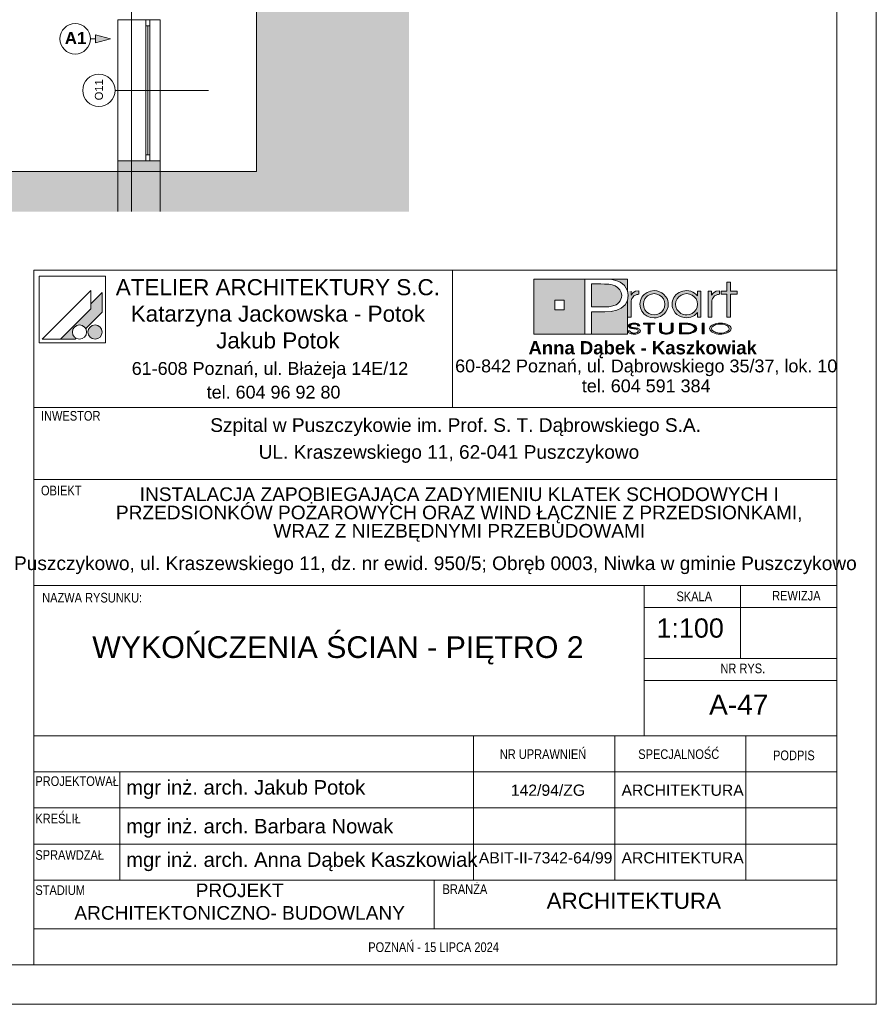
# Paper-space layout 'A-47 WYKOŃCZENIA ŚCIAN - PIĘTRO 2' of a CAD drawing. Header units: millimetres. Extents: x 0 to 500, y 0 to 350.
# Tile 13 of 17: x 393 to 500, y 0 to 123. Entities that reach past the tile are written whole.
import ezdxf
from ezdxf.xclip import XClip

# ---------------------------------------------------------------- set-up
doc = ezdxf.new("R2010")
doc.units = ezdxf.units.MM
doc.header["$MEASUREMENT"] = 0
doc.header["$XCLIPFRAME"] = 0
doc.linetypes.add('DASHDOTX2', pattern=[1000, 500, -250, 0, -250])
doc.linetypes.add('PRZERYWANA_DU_A', pattern=[550, 350, -200])
for name, color, linetype, lineweight in [('0_Nr_pióra__2', 8, 'Continuous', 13), ('A__OKŁADZINY ŚCIAN_Nr_pióra__1', 7, 'Continuous', 20), ('A_ściany_Nr_pióra__1', 7, 'Continuous', 20), ('Znaczniki okien Archicada_Nr_pióra__3', 252, 'Continuous', 13)]:
    doc.layers.add(name, color=color, linetype=linetype, lineweight=lineweight)
for name, color, linetype, lineweight, true_color in [('0_Nr_pióra__249', 7, 'Continuous', 5, 0x191919), ('A_Arkusz_Nr_pióra__19', 7, 'Continuous', 5, 0x191919), ('A_Arkusz_Nr_pióra__255', 7, 'Continuous', 15, 0x242424), ('A_osie_Nr_pióra__16', 7, 'Continuous', 5, 0x0f0f0f), ('A_ściany_Nr_pióra__19', 7, 'Continuous', 5, 0x191919), ('Okna Archicada_Nr_pióra__19', 7, 'Continuous', 5, 0x191919)]:
    doc.layers.add(name, color=color, linetype=linetype, lineweight=lineweight, true_color=true_color)
for name, color, linetype in [('A__OKŁADZINY ŚCIAN', 7, 'Continuous'), ('A_podrys', 7, 'Continuous'), ('A_ściany', 7, 'Continuous')]:
    doc.layers.add(name, color=color, linetype=linetype)
doc.styles.add('STYL_AUTOMATYCZNY_1', font='arial.ttf')
doc.styles.add('STYL_AUTOMATYCZNY_2', font='ARIALN.TTF')
doc.styles.add('STYL_AUTOMATYCZNY_3', font='arial.ttf')

# ---------------------------------------------------------------- blocks, each defined once
blk = doc.blocks.new('Rysunek_2_2', base_point=(-1698.03, -280.34))
at = {"linetype": 'Continuous', "lineweight": 0, "true_color": 0x484848}
blk.add_hatch(color=251, dxfattribs=at).paths.add_polyline_path([(441.83, 307.55), (326.77, 307.55), (326.77, 262.55), (422.83, 262.55), (422.83, 103.74), (326.77, 103.74), (326.77, 98.74), (441.83, 98.74)])
at = {"layer": 'A__OKŁADZINY ŚCIAN', "linetype": 'Continuous', "lineweight": 0, "true_color": 0x000000}
blk.add_hatch(color=18, dxfattribs=at).paths.add_polyline_path([(404.65, 120.26), (402.78, 120.76), (402.78, 119.76)])
at = {"layer": 'A_ściany', "linetype": 'Continuous', "lineweight": 0, "true_color": 0x000000}
blk.add_hatch(color=18, dxfattribs=at).paths.add_polyline_path([(405.55, 105.04), (405.55, 98.74), (410.83, 98.74), (410.83, 105.04)])
at = {"layer": '0_Nr_pióra__2', "color": 8, "linetype": 'PRZERYWANA_DU_A', "lineweight": 13, "flags": 128}
blk.add_lwpolyline([(326.77, 103.74), (422.83, 103.74), (422.83, 262.55), (326.77, 262.55)], dxfattribs=at)
at = {"layer": 'A__OKŁADZINY ŚCIAN_Nr_pióra__1', "color": 7, "linetype": 'Continuous', "lineweight": 20}
for p, q in [((402.15, 120.26), (402.78, 120.26)), ((402.78, 119.76), (402.78, 120.76)), ((404.65, 120.26), (402.78, 120.76)), ((404.65, 120.26), (402.78, 119.76))]:
    blk.add_line(p, q, dxfattribs=at)
blk.add_circle((400.25, 120.26), 1.9, dxfattribs=at)
at = {"layer": 'A_osie_Nr_pióra__16', "color": 250, "linetype": 'DASHDOTX2', "lineweight": 5, "true_color": 0x0f0f0f}
blk.add_line((407.26, 248.2), (407.26, 98.74), dxfattribs=at)
at = {"layer": 'A_ściany_Nr_pióra__1', "color": 7, "linetype": 'Continuous', "lineweight": 20}
for p, q in [((410.83, 122.64), (405.55, 122.64)), ((410.83, 105.04), (405.55, 105.04))]:
    blk.add_line(p, q, dxfattribs=at)
at = {"layer": 'A_ściany_Nr_pióra__1', "color": 7, "linetype": 'Continuous', "lineweight": 20, "flags": 128}
for points in [[(405.55, 105.04), (405.55, 98.74)], [(410.83, 98.74), (410.83, 105.04)]]:
    blk.add_lwpolyline(points, dxfattribs=at)
at = {"layer": 'A_ściany_Nr_pióra__19', "color": 250, "linetype": 'Continuous', "lineweight": 5, "true_color": 0x191919}
for p, q in [((405.55, 122.64), (405.55, 105.04)), ((410.83, 105.04), (410.83, 122.64))]:
    blk.add_line(p, q, dxfattribs=at)
at = {"layer": 'Okna Archicada_Nr_pióra__19', "color": 250, "linetype": 'Continuous', "lineweight": 5, "true_color": 0x191919}
for p, q in [((409.03, 105.04), (409.03, 122.64)), ((409.03, 122.64), (409.53, 122.64)), ((409.03, 121.89), (409.53, 121.89)), ((409.28, 105.79), (409.28, 121.89)), ((409.53, 122.64), (409.53, 105.04)), ((409.03, 105.79), (409.53, 105.79)), ((409.53, 105.04), (409.03, 105.04))]:
    blk.add_line(p, q, dxfattribs=at)
at = {"layer": 'Znaczniki okien Archicada_Nr_pióra__3', "color": 252, "linetype": 'Continuous', "lineweight": 13}
blk.add_line((405.21, 113.84), (416.83, 113.84), dxfattribs=at)
for start, end in [(90, 270), (270, 90)]:
    blk.add_arc((403.2, 113.84), 2.01, start, end, dxfattribs=at)
at = {"layer": 'A__OKŁADZINY ŚCIAN_Nr_pióra__1', "color": 7, "linetype": 'Continuous', "lineweight": 20, "insert": (398.96, 120.35), "char_height": 1.5, "attachment_point": 4, "style": 'STYL_AUTOMATYCZNY_3'}
blk.add_mtext('\\A1;{\\pql;\\fArial|b1|i0|c238|p0;\\W1.000000;A1}', dxfattribs=at)
at = {"layer": 'Znaczniki okien Archicada_Nr_pióra__3', "color": 252, "linetype": 'Continuous', "lineweight": 13, "insert": (403.72, 112.59), "char_height": 1, "attachment_point": 7, "rotation": 90, "style": 'STYL_AUTOMATYCZNY_1'}
blk.add_mtext('\\A1;{\\pql;\\pt1;\\fArial|b0|i0|c238|p0;\\W1.000000;O11}', dxfattribs=at)

psp = doc.layouts.new('A-47 WYKOŃCZENIA ŚCIAN - PIĘTRO 2')

# ---------------------------------------------------------------- hatches: boundary and pattern name
at = {"layer": 'A_Arkusz_Nr_pióra__19', "linetype": 'Continuous', "lineweight": 0, "true_color": 0x131313}
h = psp.add_hatch(color=250, dxfattribs=at)
h.paths.add_polyline_path([(457.36, 90.34), (463.71, 90.34), (463.71, 83.46), (457.36, 83.46)])
h.paths.add_polyline_path([(459.96, 87.69), (461.15, 87.69), (461.15, 86.49), (459.96, 86.49)], flags=0)
for points in [[(466.17, 89.71), (465.71, 89.72), (464.53, 89.72), (464.53, 86.86), (466.06, 86.86), (466.69, 86.89), (467.19, 86.98), (467.59, 87.13), (467.79, 87.26), (467.96, 87.42), (468.11, 87.61), (468.21, 87.83), (468.28, 88.05), (468.3, 88.28), (468.24, 88.67), (468.07, 89), (467.78, 89.3), (467.48, 89.48), (467.12, 89.62), (466.71, 89.69), (466.5, 89.71)], [(469.03, 90.34), (469.02, 88.83), (468.99, 88.95), (468.83, 89.25), (468.63, 89.52), (468.39, 89.75), (468.11, 89.94), (467.83, 90.07), (467.54, 90.17), (467.23, 90.25), (466.87, 90.3), (466.07, 90.33), (466.02, 90.34)], [(464.53, 83.46), (469.03, 83.46), (469.03, 87.7), (468.73, 87.14), (468.24, 86.71), (467.69, 86.45), (467.02, 86.29), (466.24, 86.24), (464.53, 86.24)]]:
    psp.add_hatch(color=250, dxfattribs=at).paths.add_polyline_path(points)
at = {"layer": 'A_Arkusz_Nr_pióra__19', "linetype": 'Continuous', "lineweight": 5, "true_color": 0x191919}
for points in [[(481.85, 85.58), (481.41, 85.58), (481.41, 88.44), (480.7, 88.44), (480.7, 88.81), (481.41, 88.81), (481.41, 89.94), (481.85, 89.94), (481.85, 88.81), (482.66, 88.81), (482.66, 88.44), (481.85, 88.44)], [(403.6, 88.67), (402.2, 87.26), (402.2, 86.61), (398.43, 82.85), (400.24, 82.85), (400.35, 82.96), (400.22, 83.05), (400.11, 83.16), (400.02, 83.29), (399.96, 83.43), (399.92, 83.58), (399.91, 83.73), (399.92, 83.88), (399.96, 84.03), (400.02, 84.17), (400.11, 84.3), (400.22, 84.4), (400.35, 84.49), (400.49, 84.56), (400.64, 84.6), (400.79, 84.61), (400.94, 84.6), (401.09, 84.56), (401.23, 84.49), (401.36, 84.4), (401.46, 84.3), (401.56, 84.16), (403.6, 86.21), (403.6, 86.51)], [(403.6, 86.21), (403.6, 88.67), (402.2, 87.26), (402.2, 86.61), (398.43, 82.85), (400.24, 82.85), (400.35, 82.96, -1.314777), (401.56, 84.16)], [(469.46, 88.83), (469.02, 88.83), (469.02, 85.58), (469.48, 85.58), (469.49, 87.54, -0.145311), (469.61, 87.99, -0.140329), (470.1, 88.38), (470.45, 88.45), (470.45, 88.88), (470.01, 88.81), (469.68, 88.63), (469.46, 88.34)], [(470.56, 87.22), (470.58, 87.43), (470.63, 87.65), (470.71, 87.86), (470.82, 88.06), (470.95, 88.25), (471.11, 88.41), (471.48, 88.67), (471.88, 88.83), (472.33, 88.89), (472.35, 88.89), (472.33, 88.52), (472.17, 88.5), (472, 88.47), (471.83, 88.41), (471.67, 88.34), (471.53, 88.24), (471.39, 88.13), (471.17, 87.86), (471.04, 87.55), (471, 87.2), (471.04, 86.84), (471.18, 86.52), (471.4, 86.24), (471.68, 86.04), (471.99, 85.91), (472.17, 85.89), (472.15, 85.52), (471.88, 85.55), (471.47, 85.71), (471.11, 85.97), (470.8, 86.33), (470.62, 86.75)], [(472.33, 88.52), (472.68, 88.47), (473, 88.33), (473.29, 88.11), (473.5, 87.85), (473.62, 87.55), (473.67, 87.21), (473.64, 86.96), (474.05, 86.8), (474.07, 86.87), (474.1, 87.2), (474.08, 87.43), (474.03, 87.67), (473.93, 87.91), (473.77, 88.17), (473.56, 88.4), (473.3, 88.6), (473, 88.76), (472.68, 88.85), (472.35, 88.89)], [(480.14, 88.38), (480.05, 88.34), (479.97, 88.29), (479.87, 88.23), (479.76, 88.12), (479.67, 88.01), (479.6, 87.9), (479.56, 87.78), (479.53, 87.63), (479.52, 87.46), (479.52, 85.58), (479.07, 85.58), (479.07, 88.81), (479.5, 88.81), (479.5, 88.34), (479.72, 88.63), (480.05, 88.81), (480.49, 88.88), (480.49, 88.45), (480.36, 88.43), (480.24, 88.41)], [(472.86, 85.58), (472.6, 85.52), (472.33, 85.5), (472.15, 85.52), (472.17, 85.89), (472.34, 85.87), (472.69, 85.91), (473, 86.04), (473.28, 86.26), (473.5, 86.53), (473.62, 86.85), (473.64, 86.96), (474.05, 86.8), (473.97, 86.56), (473.8, 86.26), (473.61, 86.03), (473.38, 85.84), (473.12, 85.68)], [(470.29, 84.49), (470.55, 84.49), (470.53, 84.59), (470.47, 84.67), (470.35, 84.75), (470.21, 84.81), (470.04, 84.84), (469.85, 84.85), (469.66, 84.84), (469.49, 84.8), (469.34, 84.74), (469.23, 84.67), (469.16, 84.59), (469.14, 84.5), (469.16, 84.4), (469.22, 84.33), (469.32, 84.26), (469.4, 84.22), (469.47, 84.2), (469.53, 84.19), (469.65, 84.16), (469.76, 84.15), (469.88, 84.13), (469.99, 84.11), (470.07, 84.09), (470.15, 84.07), (470.16, 84.22), (470.04, 84.24), (469.88, 84.26), (469.69, 84.3), (469.6, 84.32), (469.52, 84.35), (469.45, 84.39), (469.41, 84.44), (469.4, 84.5), (469.42, 84.57), (469.46, 84.62), (469.54, 84.67), (469.62, 84.7), (469.72, 84.73), (469.81, 84.73), (469.9, 84.73), (469.99, 84.72), (470.07, 84.7), (470.15, 84.67), (470.22, 84.62), (470.27, 84.56)], [(471.85, 83.5), (471.6, 83.5), (471.6, 84.71), (471.02, 84.71), (471.02, 84.83), (472.43, 84.83), (472.43, 84.71), (471.85, 84.71)], [(474.45, 83.6), (474.36, 83.56), (474.25, 83.52), (474.12, 83.5), (473.99, 83.48), (473.86, 83.48), (473.67, 83.49), (473.5, 83.52), (473.34, 83.56), (473.15, 83.67), (473.03, 83.82), (473, 84), (473, 84.83), (473.25, 84.83), (473.25, 84), (473.26, 83.9), (473.31, 83.81), (473.37, 83.74, 0.154269), (473.86, 83.61, 0.149724), (474.34, 83.73), (474.41, 83.81)], [(474.41, 83.81), (474.45, 83.9), (474.46, 84), (474.46, 84.83), (474.72, 84.83), (474.72, 84), (474.7, 83.86), (474.63, 83.74), (474.53, 83.65), (474.45, 83.6)], [(475.76, 83.62), (476.04, 83.62), (476.04, 83.5), (475.51, 83.5), (475.51, 84.83), (476.04, 84.83), (476.04, 84.71), (475.76, 84.71)], [(476.23, 84.83), (476.55, 84.82), (476.75, 84.79), (476.75, 84.66), (476.59, 84.68), (476.38, 84.7), (476.13, 84.71), (476.04, 84.71), (476.04, 84.83)], [(477.07, 84.72), (477.23, 84.65), (477.36, 84.58), (477.48, 84.49), (477.57, 84.38), (477.62, 84.27), (477.64, 84.16), (477.61, 84.02), (477.53, 83.89), (477.39, 83.77), (477.25, 83.68), (477.09, 83.62), (476.92, 83.57), (476.74, 83.53), (476.74, 83.67), (476.88, 83.7), (477.07, 83.77), (477.22, 83.87), (477.31, 83.96), (477.37, 84.06), (477.39, 84.17), (477.37, 84.28), (477.3, 84.38), (477.21, 84.47), (477.08, 84.55), (476.93, 84.61), (476.75, 84.66), (476.75, 84.79), (476.83, 84.78)], [(478.57, 83.5), (478.32, 83.5), (478.32, 84.83), (478.57, 84.83)], [(402.36, 84.53), (403.02, 82.9, -0.39153), (401.92, 83.36, -0.418968)], [(402.36, 84.53), (403.02, 82.9, 0.455663), (403.49, 84.15, 0.390402)], [(469.33, 83.87), (469.06, 83.87), (469.08, 83.79), (469.13, 83.71), (469.2, 83.64), (469.28, 83.59), (469.36, 83.56), (469.43, 83.54), (469.48, 83.52), (469.61, 83.49), (469.74, 83.48), (469.82, 83.49), (469.9, 83.48), (470.05, 83.49), (470.24, 83.53), (470.41, 83.6), (470.52, 83.68), (470.59, 83.77), (470.62, 83.87), (470.61, 83.92), (470.58, 83.98), (470.55, 84.03), (470.49, 84.08), (470.44, 84.12), (470.35, 84.16), (470.3, 84.18), (470.2, 84.21), (470.16, 84.22), (470.15, 84.07), (470.19, 84.05), (470.29, 84), (470.34, 83.93), (470.36, 83.86), (470.35, 83.8), (470.31, 83.74), (470.23, 83.68), (470.17, 83.65), (470.11, 83.64), (470.02, 83.61), (469.94, 83.6), (469.87, 83.6), (469.8, 83.6), (469.71, 83.61), (469.63, 83.62), (469.56, 83.64), (469.49, 83.67), (469.45, 83.7), (469.39, 83.74), (469.35, 83.8)], [(476.74, 83.53), (476.72, 83.53), (476.5, 83.51), (476.25, 83.5), (476.04, 83.5), (476.04, 83.62), (476.13, 83.62), (476.28, 83.62), (476.45, 83.63), (476.53, 83.63), (476.66, 83.65), (476.74, 83.67)]]:
    psp.add_hatch(color=250, dxfattribs=at).paths.add_polyline_path(points)
h = psp.add_hatch(color=250, dxfattribs=at)
h.paths.add_polyline_path([(477.73, 86.15), (477.36, 85.79), (476.91, 85.57), (476.39, 85.5), (476.06, 85.53), (475.75, 85.61), (475.44, 85.75), (475.18, 85.92), (474.96, 86.14), (474.78, 86.41), (474.66, 86.67), (474.59, 86.93), (474.57, 87.2), (474.58, 87.41), (474.63, 87.61), (474.7, 87.82), (474.79, 88.02), (474.91, 88.19), (475.05, 88.36), (475.24, 88.52), (475.44, 88.65), (475.67, 88.76), (475.91, 88.83), (476.15, 88.87), (476.4, 88.89), (476.67, 88.87), (476.92, 88.81), (477.15, 88.72), (477.37, 88.59), (477.56, 88.43), (477.73, 88.24), (477.73, 88.51), (477.73, 88.81), (478.17, 88.81), (478.17, 87.53), (478.17, 85.58), (477.73, 85.58), (477.73, 85.83)])
h.paths.add_polyline_path([(475.81, 88.38, 0.471077), (475.22, 86.5, 0.494724), (477.4, 86.34, 0.387258), (477.36, 88.1, 0.314042)], flags=0)
h = psp.add_hatch(color=250, dxfattribs=at)
h.paths.add_polyline_path([(480.59, 84.85, 0.130991), (479.56, 84.6, 0.250658), (479.25, 84.17, 0.250617), (479.5, 83.77, 0.141351), (480.59, 83.48, 0.117723), (481.58, 83.7, 0.245905), (481.93, 84.16, 0.237366), (481.68, 84.56, 0.143887)])
h.paths.add_polyline_path([(480.59, 84.73, 0.128597), (479.81, 84.56), (479.72, 84.5), (479.65, 84.45), (479.58, 84.37), (479.54, 84.31), (479.51, 84.24), (479.5, 84.17), (479.53, 84.03), (479.62, 83.91), (479.78, 83.79, 0.126974), (480.59, 83.6, 0.113214), (481.35, 83.76), (481.49, 83.86), (481.58, 83.93), (481.63, 84.01), (481.66, 84.08), (481.67, 84.16), (481.65, 84.26), (481.6, 84.36), (481.52, 84.45), (481.39, 84.55, 0.11716)], flags=0)

# ---------------------------------------------------------------- linework, layer by layer
at = {"layer": '0_Nr_pióra__249', "color": 250, "linetype": 'Continuous', "lineweight": 5, "true_color": 0x191919}
for p, q in [((395.75, 90.68), (395.75, 82.41)), ((404.01, 90.68), (395.75, 90.68)), ((404.01, 90.68), (404.01, 82.41)), ((457.36, 90.34), (469.03, 90.34)), ((457.36, 83.46), (457.36, 90.34)), ((463.71, 83.46), (463.71, 90.34)), ((463.71, 90.34), (465.99, 90.34)), ((464.53, 89.72), (464.53, 86.86)), ((465.71, 89.72), (464.53, 89.72)), ((466.17, 89.71), (465.71, 89.72)), ((465.99, 90.34), (466.46, 90.33)), ((466.5, 89.71), (466.17, 89.71)), ((466.46, 90.33), (466.87, 90.3)), ((466.71, 89.69), (466.5, 89.71)), ((467.12, 89.62), (466.71, 89.69)), ((466.87, 90.3), (467.23, 90.25)), ((467.48, 89.48), (467.12, 89.62)), ((467.23, 90.25), (467.54, 90.17)), ((467.54, 90.17), (467.83, 90.07)), ((467.83, 90.07), (468.11, 89.94)), ((468.11, 89.94), (468.39, 89.75)), ((468.39, 89.75), (468.63, 89.52)), ((469.03, 90.34), (469.02, 88.81)), ((481.41, 88.81), (481.41, 89.94)), ((481.41, 89.94), (481.85, 89.94)), ((481.85, 89.94), (481.85, 88.81)), ((402.2, 88.91), (396.13, 82.85)), ((402.2, 88.91), (402.2, 86.61)), ((403.6, 88.67), (402.2, 87.26)), ((403.6, 88.67), (403.6, 86.51)), ((467.79, 89.29), (467.48, 89.48)), ((468.07, 89), (467.79, 89.29)), ((468.24, 88.67), (468.07, 89)), ((468.3, 88.28), (468.24, 88.67)), ((468.63, 89.52), (468.83, 89.25)), ((468.83, 89.25), (468.99, 88.95)), ((468.99, 88.95), (469.08, 88.62)), ((469.08, 88.62), (469.12, 88.27)), ((469.46, 88.81), (469.46, 88.34)), ((469.46, 88.34), (469.68, 88.63)), ((469.68, 88.63), (470.01, 88.81)), ((470.01, 88.34), (469.92, 88.29)), ((470.01, 88.81), (470.45, 88.88)), ((470.1, 88.38), (470.01, 88.34)), ((470.2, 88.41), (470.1, 88.38)), ((470.32, 88.43), (470.2, 88.41)), ((470.45, 88.45), (470.32, 88.43)), ((470.45, 88.88), (470.45, 88.45)), ((470.95, 88.25), (471.11, 88.41)), ((471.11, 88.41), (471.48, 88.67)), ((471.48, 88.67), (471.88, 88.83)), ((471.67, 88.34), (471.53, 88.24)), ((471.83, 88.41), (471.67, 88.34)), ((472, 88.47), (471.83, 88.41)), ((471.88, 88.83), (472.33, 88.89)), ((472.17, 88.5), (472, 88.47)), ((472.34, 88.52), (472.17, 88.5)), ((472.33, 88.89), (472.67, 88.86)), ((472.68, 88.47), (472.34, 88.52)), ((472.67, 88.86), (473, 88.76)), ((473, 88.33), (472.68, 88.47)), ((473, 88.76), (473.3, 88.6)), ((473.29, 88.11), (473, 88.33)), ((473.3, 88.6), (473.56, 88.4)), ((473.56, 88.4), (473.77, 88.17)), ((474.91, 88.19), (475.05, 88.36)), ((475.05, 88.36), (475.24, 88.52)), ((475.24, 88.52), (475.44, 88.65)), ((475.71, 88.34), (475.41, 88.12)), ((475.44, 88.65), (475.67, 88.76)), ((475.67, 88.76), (475.91, 88.83)), ((476.03, 88.47), (475.71, 88.34)), ((475.91, 88.83), (476.15, 88.87)), ((476.39, 88.52), (476.03, 88.47)), ((476.15, 88.87), (476.4, 88.89)), ((476.75, 88.47), (476.39, 88.52)), ((476.4, 88.89), (476.67, 88.87)), ((476.67, 88.87), (476.92, 88.81)), ((477.06, 88.34), (476.75, 88.47)), ((476.92, 88.81), (477.15, 88.72)), ((477.34, 88.12), (477.06, 88.34)), ((477.15, 88.72), (477.37, 88.59)), ((477.37, 88.59), (477.56, 88.43)), ((477.56, 88.43), (477.73, 88.24)), ((477.73, 88.24), (477.73, 88.81)), ((477.73, 88.81), (478.17, 88.81)), ((478.17, 88.81), (478.17, 85.58)), ((479.07, 85.58), (479.07, 88.81)), ((479.07, 88.81), (479.5, 88.81)), ((479.5, 88.81), (479.5, 88.34)), ((479.5, 88.34), (479.72, 88.63)), ((479.72, 88.63), (480.05, 88.81)), ((480.05, 88.34), (479.97, 88.29)), ((480.05, 88.81), (480.49, 88.88)), ((480.14, 88.38), (480.05, 88.34)), ((480.24, 88.41), (480.14, 88.38)), ((480.36, 88.43), (480.24, 88.41)), ((480.49, 88.45), (480.36, 88.43)), ((480.49, 88.88), (480.49, 88.45)), ((480.7, 88.44), (480.7, 88.81)), ((480.7, 88.81), (481.41, 88.81)), ((481.41, 88.44), (480.7, 88.44)), ((481.41, 85.58), (481.41, 88.44)), ((481.85, 88.81), (482.66, 88.81)), ((482.66, 88.44), (481.85, 88.44)), ((481.85, 88.44), (481.85, 85.58)), ((482.66, 88.81), (482.66, 88.44)), ((459.96, 87.69), (461.15, 87.69)), ((459.96, 87.69), (461.15, 87.69)), ((459.96, 86.49), (459.96, 87.69)), ((461.15, 87.69), (461.15, 86.49)), ((461.15, 87.69), (461.15, 86.49)), ((467.19, 86.98), (467.59, 87.13)), ((467.59, 87.13), (467.79, 87.26)), ((467.79, 87.26), (467.96, 87.42)), ((467.96, 87.42), (468.11, 87.61)), ((468.11, 87.61), (468.21, 87.83)), ((468.21, 87.83), (468.28, 88.05)), ((468.73, 87.14), (468.24, 86.71)), ((468.28, 88.05), (468.3, 88.28)), ((469.02, 87.66), (468.73, 87.14)), ((469.12, 88.27), (469.02, 87.66)), ((469.03, 87.67), (469.03, 83.46)), ((469.49, 87.63), (469.48, 87.46)), ((469.48, 87.46), (469.48, 85.58)), ((469.52, 87.78), (469.49, 87.63)), ((469.56, 87.9), (469.52, 87.78)), ((469.63, 88.01), (469.56, 87.9)), ((469.72, 88.12), (469.63, 88.01)), ((469.83, 88.23), (469.72, 88.12)), ((469.92, 88.29), (469.83, 88.23)), ((470.56, 87.22), (470.58, 87.43)), ((470.62, 86.75), (470.56, 87.22)), ((470.58, 87.43), (470.63, 87.65)), ((470.63, 87.65), (470.71, 87.86)), ((470.71, 87.86), (470.82, 88.06)), ((470.82, 88.06), (470.95, 88.25)), ((471.04, 87.55), (471, 87.2)), ((471, 87.2), (471.04, 86.84)), ((471.17, 87.86), (471.04, 87.55)), ((471.39, 88.13), (471.17, 87.86)), ((471.53, 88.24), (471.39, 88.13)), ((473.5, 87.85), (473.29, 88.11)), ((473.62, 87.55), (473.5, 87.85)), ((473.67, 87.21), (473.62, 87.55)), ((473.62, 86.85), (473.67, 87.21)), ((473.77, 88.17), (473.94, 87.9)), ((473.94, 87.9), (474.03, 87.67)), ((474.03, 87.67), (474.08, 87.43)), ((474.1, 87.2), (474.07, 86.87)), ((474.08, 87.43), (474.1, 87.2)), ((474.57, 87.2), (474.58, 87.41)), ((474.59, 86.93), (474.57, 87.2)), ((474.58, 87.41), (474.63, 87.61)), ((474.63, 87.61), (474.7, 87.82)), ((474.7, 87.82), (474.79, 88.02)), ((474.79, 88.02), (474.91, 88.19)), ((475.05, 87.55), (475.01, 87.22)), ((475.01, 87.22), (475.05, 86.87)), ((475.19, 87.85), (475.05, 87.55)), ((475.41, 88.12), (475.19, 87.85)), ((477.56, 87.85), (477.34, 88.12)), ((477.69, 87.54), (477.56, 87.85)), ((477.73, 87.19), (477.69, 87.54)), ((477.69, 86.85), (477.73, 87.19)), ((479.53, 87.63), (479.52, 87.46)), ((479.52, 87.46), (479.52, 85.58)), ((479.56, 87.78), (479.53, 87.63)), ((479.6, 87.9), (479.56, 87.78)), ((479.67, 88.01), (479.6, 87.9)), ((479.76, 88.12), (479.67, 88.01)), ((479.87, 88.23), (479.76, 88.12)), ((479.97, 88.29), (479.87, 88.23)), ((402.2, 86.61), (398.43, 82.85)), ((403.6, 86.21), (401.56, 84.16)), ((403.6, 86.51), (403.6, 86.21)), ((461.15, 86.49), (459.96, 86.49)), ((464.53, 86.86), (466.06, 86.86)), ((464.53, 86.24), (464.53, 83.46)), ((466.19, 86.24), (464.53, 86.24)), ((466.06, 86.86), (466.69, 86.89)), ((467, 86.29), (466.19, 86.24)), ((466.69, 86.89), (467.19, 86.98)), ((467.69, 86.45), (467, 86.29)), ((468.24, 86.71), (467.69, 86.45)), ((470.8, 86.33), (470.62, 86.75)), ((471.11, 85.97), (470.8, 86.33)), ((471.04, 86.84), (471.18, 86.52)), ((471.47, 85.71), (471.11, 85.97)), ((471.18, 86.52), (471.4, 86.24)), ((471.4, 86.24), (471.68, 86.04)), ((471.68, 86.04), (471.99, 85.91)), ((471.99, 85.91), (472.34, 85.87)), ((472.34, 85.87), (472.69, 85.91)), ((472.69, 85.91), (473, 86.04)), ((473, 86.04), (473.28, 86.26)), ((473.28, 86.26), (473.5, 86.53)), ((473.61, 86.03), (473.38, 85.84)), ((473.5, 86.53), (473.62, 86.85)), ((473.8, 86.26), (473.61, 86.03)), ((473.97, 86.56), (473.8, 86.26)), ((474.07, 86.87), (473.97, 86.56)), ((474.66, 86.67), (474.59, 86.93)), ((474.78, 86.41), (474.66, 86.67)), ((474.96, 86.14), (474.78, 86.41)), ((475.18, 85.92), (474.96, 86.14)), ((475.05, 86.87), (475.18, 86.55)), ((475.18, 86.55), (475.4, 86.28)), ((475.44, 85.75), (475.18, 85.92)), ((475.4, 86.28), (475.53, 86.16)), ((475.53, 86.16), (475.68, 86.06)), ((475.68, 86.06), (475.85, 85.98)), ((475.85, 85.98), (476.03, 85.92)), ((476.03, 85.92), (476.21, 85.88)), ((476.21, 85.88), (476.39, 85.87)), ((476.39, 85.87), (476.74, 85.91)), ((476.74, 85.91), (477.06, 86.05)), ((477.06, 86.05), (477.34, 86.26)), ((477.34, 86.26), (477.56, 86.54)), ((477.73, 86.15), (477.36, 85.79)), ((477.56, 86.54), (477.69, 86.85)), ((477.73, 85.58), (477.73, 86.15)), ((469.48, 85.58), (469.02, 85.58)), ((469.16, 84.59), (469.23, 84.67)), ((469.23, 84.67), (469.34, 84.74)), ((469.34, 84.74), (469.49, 84.8)), ((469.54, 84.67), (469.46, 84.62)), ((469.49, 84.8), (469.66, 84.84)), ((469.62, 84.7), (469.54, 84.67)), ((469.72, 84.73), (469.62, 84.7)), ((469.66, 84.84), (469.85, 84.85)), ((469.83, 84.73), (469.72, 84.73)), ((469.95, 84.72), (469.83, 84.73)), ((469.85, 84.85), (470.04, 84.84)), ((470.06, 84.7), (469.95, 84.72)), ((470.04, 84.84), (470.21, 84.81)), ((470.15, 84.67), (470.06, 84.7)), ((470.22, 84.62), (470.15, 84.67)), ((470.21, 84.81), (470.35, 84.75)), ((470.35, 84.75), (470.47, 84.67)), ((470.47, 84.67), (470.53, 84.59)), ((471.02, 84.71), (471.02, 84.83)), ((471.02, 84.83), (472.43, 84.83)), ((471.6, 84.71), (471.02, 84.71)), ((471.88, 85.55), (471.47, 85.71)), ((471.6, 83.5), (471.6, 84.71)), ((472.43, 84.71), (471.85, 84.71)), ((471.85, 84.71), (471.85, 83.5)), ((472.33, 85.5), (471.88, 85.55)), ((472.6, 85.52), (472.33, 85.5)), ((472.43, 84.83), (472.43, 84.71)), ((472.86, 85.58), (472.6, 85.52)), ((473.12, 85.68), (472.86, 85.58)), ((473, 84.83), (473.25, 84.83)), ((473, 84), (473, 84.83)), ((473.38, 85.84), (473.12, 85.68)), ((473.25, 84.83), (473.25, 84)), ((474.46, 84), (474.46, 84.83)), ((474.46, 84.83), (474.72, 84.83)), ((474.72, 84.83), (474.72, 84)), ((475.75, 85.61), (475.44, 85.75)), ((475.51, 83.5), (475.51, 84.83)), ((475.51, 84.83), (476.04, 84.83)), ((475.51, 83.5), (475.51, 84.83)), ((475.51, 84.83), (476.23, 84.83)), ((476.06, 85.53), (475.75, 85.61)), ((476.04, 84.71), (475.76, 84.71)), ((475.76, 84.71), (475.76, 83.62)), ((476.13, 84.71), (475.76, 84.71)), ((475.76, 84.71), (475.76, 83.62)), ((476.04, 84.83), (476.04, 84.71)), ((476.39, 85.5), (476.06, 85.53)), ((476.38, 84.7), (476.13, 84.71)), ((476.23, 84.83), (476.55, 84.82)), ((476.59, 84.68), (476.38, 84.7)), ((476.91, 85.57), (476.39, 85.5)), ((476.55, 84.82), (476.83, 84.78)), ((476.77, 84.65), (476.59, 84.68)), ((476.93, 84.61), (476.77, 84.65)), ((476.83, 84.78), (477.07, 84.72)), ((477.36, 85.79), (476.91, 85.57)), ((477.07, 84.72), (477.23, 84.65)), ((477.23, 84.65), (477.36, 84.58)), ((478.17, 85.58), (477.73, 85.58)), ((478.32, 83.5), (478.32, 84.83)), ((478.32, 84.83), (478.57, 84.83)), ((478.32, 83.5), (478.32, 84.83)), ((478.32, 84.83), (478.57, 84.83)), ((478.57, 84.83), (478.57, 83.5)), ((478.57, 84.83), (478.57, 83.5)), ((479.52, 85.58), (479.07, 85.58)), ((479.56, 84.6), (479.73, 84.69)), ((479.73, 84.69), (479.93, 84.76)), ((480.04, 84.66), (479.81, 84.56)), ((479.93, 84.76), (480.14, 84.81)), ((480.3, 84.71), (480.04, 84.66)), ((480.14, 84.81), (480.35, 84.84)), ((480.59, 84.73), (480.3, 84.71)), ((480.35, 84.84), (480.59, 84.85)), ((480.59, 84.85), (480.85, 84.84)), ((480.76, 84.72), (480.59, 84.73)), ((480.93, 84.7), (480.76, 84.72)), ((480.85, 84.84), (481.1, 84.8)), ((481.09, 84.67), (480.93, 84.7)), ((481.26, 84.61), (481.09, 84.67)), ((481.1, 84.8), (481.34, 84.73)), ((481.34, 84.73), (481.53, 84.65)), ((481.85, 85.58), (481.41, 85.58)), ((481.53, 84.65), (481.68, 84.56)), ((469.03, 83.46), (457.36, 83.46)), ((464.53, 83.46), (463.71, 83.46)), ((469.08, 83.79), (469.06, 83.87)), ((469.06, 83.87), (469.33, 83.87)), ((469.13, 83.71), (469.08, 83.79)), ((469.2, 83.64), (469.13, 83.71)), ((469.14, 84.5), (469.16, 84.59)), ((469.16, 84.4), (469.14, 84.5)), ((469.22, 84.33), (469.16, 84.4)), ((469.28, 83.59), (469.2, 83.64)), ((469.32, 84.26), (469.22, 84.33)), ((469.37, 83.55), (469.28, 83.59)), ((469.37, 84.23), (469.32, 84.26)), ((469.33, 83.87), (469.35, 83.8)), ((469.35, 83.8), (469.39, 83.74)), ((469.43, 84.21), (469.37, 84.23)), ((469.48, 83.52), (469.37, 83.55)), ((469.39, 83.74), (469.45, 83.7)), ((469.41, 84.56), (469.4, 84.5)), ((469.4, 84.5), (469.41, 84.44)), ((469.46, 84.62), (469.41, 84.56)), ((469.41, 84.44), (469.45, 84.39)), ((469.5, 84.19), (469.43, 84.21)), ((469.45, 84.39), (469.52, 84.35)), ((469.45, 83.7), (469.5, 83.67)), ((469.59, 83.5), (469.48, 83.52)), ((469.58, 84.18), (469.5, 84.19)), ((469.5, 83.67), (469.56, 83.64)), ((469.52, 84.35), (469.6, 84.32)), ((469.56, 83.64), (469.63, 83.62)), ((469.68, 84.16), (469.58, 84.18)), ((469.72, 83.48), (469.59, 83.5)), ((469.6, 84.32), (469.73, 84.29)), ((469.63, 83.62), (469.7, 83.61)), ((469.8, 84.14), (469.68, 84.16)), ((469.7, 83.61), (469.77, 83.6)), ((469.84, 83.48), (469.72, 83.48)), ((469.73, 84.29), (469.89, 84.26)), ((469.77, 83.6), (469.85, 83.6)), ((469.96, 84.12), (469.8, 84.14)), ((470.05, 83.49), (469.84, 83.48)), ((469.85, 83.6), (469.92, 83.6)), ((469.89, 84.26), (470.03, 84.24)), ((469.92, 83.6), (469.98, 83.61)), ((470.09, 84.09), (469.96, 84.12)), ((469.98, 83.61), (470.05, 83.62)), ((470.03, 84.24), (470.13, 84.22)), ((470.05, 83.62), (470.12, 83.64)), ((470.24, 83.53), (470.05, 83.49)), ((470.19, 84.05), (470.09, 84.09)), ((470.12, 83.64), (470.18, 83.66)), ((470.13, 84.22), (470.2, 84.21)), ((470.18, 83.66), (470.23, 83.68)), ((470.29, 84), (470.19, 84.05)), ((470.2, 84.21), (470.25, 84.2)), ((470.27, 84.56), (470.22, 84.62)), ((470.23, 83.68), (470.3, 83.74)), ((470.41, 83.6), (470.24, 83.53)), ((470.25, 84.2), (470.31, 84.18)), ((470.29, 84.49), (470.27, 84.56)), ((470.55, 84.49), (470.29, 84.49)), ((470.34, 83.93), (470.29, 84)), ((470.3, 83.74), (470.35, 83.8)), ((470.31, 84.18), (470.36, 84.16)), ((470.36, 83.86), (470.34, 83.93)), ((470.35, 83.8), (470.36, 83.86)), ((470.36, 84.16), (470.44, 84.12)), ((470.52, 83.68), (470.41, 83.6)), ((470.44, 84.12), (470.5, 84.08)), ((470.5, 84.08), (470.55, 84.03)), ((470.59, 83.77), (470.52, 83.68)), ((470.53, 84.59), (470.55, 84.49)), ((470.55, 84.03), (470.59, 83.98)), ((470.59, 83.98), (470.61, 83.92)), ((470.62, 83.87), (470.59, 83.77)), ((470.61, 83.92), (470.62, 83.87)), ((471.85, 83.5), (471.6, 83.5)), ((473.03, 83.82), (473, 84)), ((473.15, 83.67), (473.03, 83.82)), ((473.34, 83.56), (473.15, 83.67)), ((473.25, 84), (473.26, 83.9)), ((473.26, 83.9), (473.31, 83.81)), ((473.31, 83.81), (473.38, 83.73)), ((473.5, 83.52), (473.34, 83.56)), ((473.38, 83.73), (473.43, 83.7)), ((473.43, 83.7), (473.5, 83.67)), ((473.5, 83.67), (473.58, 83.64)), ((473.67, 83.49), (473.5, 83.52)), ((473.58, 83.64), (473.67, 83.62)), ((473.67, 83.62), (473.76, 83.61)), ((473.86, 83.48), (473.67, 83.49)), ((473.76, 83.61), (473.86, 83.61)), ((473.86, 83.61), (473.95, 83.61)), ((473.99, 83.48), (473.86, 83.48)), ((473.95, 83.61), (474.04, 83.62)), ((474.12, 83.5), (473.99, 83.48)), ((474.04, 83.62), (474.13, 83.64)), ((474.25, 83.52), (474.12, 83.5)), ((474.13, 83.64), (474.21, 83.67)), ((474.21, 83.67), (474.28, 83.7)), ((474.36, 83.56), (474.25, 83.52)), ((474.28, 83.7), (474.34, 83.73)), ((474.34, 83.73), (474.41, 83.81)), ((474.45, 83.6), (474.36, 83.56)), ((474.41, 83.81), (474.45, 83.9)), ((474.45, 83.9), (474.46, 84)), ((474.53, 83.65), (474.45, 83.6)), ((474.63, 83.74), (474.53, 83.65)), ((474.7, 83.86), (474.63, 83.74)), ((474.72, 84), (474.7, 83.86)), ((476.04, 83.5), (475.51, 83.5)), ((476.25, 83.5), (475.51, 83.5)), ((475.76, 83.62), (476.04, 83.62)), ((475.76, 83.62), (476.13, 83.62)), ((476.04, 83.62), (476.04, 83.5)), ((476.13, 83.62), (476.35, 83.62)), ((476.5, 83.51), (476.25, 83.5)), ((476.35, 83.62), (476.53, 83.63)), ((476.72, 83.53), (476.5, 83.51)), ((476.53, 83.63), (476.68, 83.65)), ((476.68, 83.65), (476.89, 83.7)), ((476.92, 83.57), (476.72, 83.53)), ((476.89, 83.7), (477.07, 83.77)), ((477.09, 83.62), (476.92, 83.57)), ((477.07, 84.55), (476.93, 84.61)), ((477.2, 84.48), (477.07, 84.55)), ((477.07, 83.77), (477.22, 83.87)), ((477.25, 83.68), (477.09, 83.62)), ((477.3, 84.38), (477.2, 84.48)), ((477.22, 83.87), (477.31, 83.96)), ((477.39, 83.77), (477.25, 83.68)), ((477.37, 84.28), (477.3, 84.38)), ((477.31, 83.96), (477.37, 84.06)), ((477.36, 84.58), (477.48, 84.49)), ((477.39, 84.17), (477.37, 84.28)), ((477.37, 84.06), (477.39, 84.17)), ((477.53, 83.89), (477.39, 83.77)), ((477.48, 84.49), (477.57, 84.38)), ((477.61, 84.02), (477.53, 83.89)), ((477.57, 84.38), (477.62, 84.27)), ((477.64, 84.16), (477.61, 84.02)), ((477.62, 84.27), (477.64, 84.16)), ((478.57, 83.5), (478.32, 83.5)), ((478.57, 83.5), (478.32, 83.5)), ((479.25, 84.17), (479.27, 84.28)), ((479.26, 84.07), (479.25, 84.17)), ((479.31, 83.97), (479.26, 84.07)), ((479.27, 84.28), (479.33, 84.39)), ((479.38, 83.87), (479.31, 83.97)), ((479.33, 84.39), (479.42, 84.5)), ((479.5, 83.77), (479.38, 83.87)), ((479.42, 84.5), (479.56, 84.6)), ((479.51, 84.24), (479.5, 84.17)), ((479.5, 84.17), (479.53, 84.03)), ((479.65, 83.67), (479.5, 83.77)), ((479.54, 84.31), (479.51, 84.24)), ((479.53, 84.03), (479.62, 83.91)), ((479.58, 84.37), (479.54, 84.31)), ((479.64, 84.44), (479.58, 84.37)), ((479.62, 83.91), (479.77, 83.79)), ((479.72, 84.5), (479.64, 84.44)), ((479.84, 83.6), (479.65, 83.67)), ((479.81, 84.56), (479.72, 84.5)), ((479.77, 83.79), (479.88, 83.74)), ((480.07, 83.53), (479.84, 83.6)), ((479.88, 83.74), (480, 83.69)), ((480, 83.69), (480.13, 83.65)), ((480.33, 83.49), (480.07, 83.53)), ((480.13, 83.65), (480.28, 83.62)), ((480.28, 83.62), (480.43, 83.6)), ((480.59, 83.48), (480.33, 83.49)), ((480.43, 83.6), (480.59, 83.6)), ((480.59, 83.6), (480.81, 83.61)), ((480.78, 83.48), (480.59, 83.48)), ((480.97, 83.51), (480.78, 83.48)), ((480.81, 83.61), (481.01, 83.64)), ((481.15, 83.54), (480.97, 83.51)), ((481.01, 83.64), (481.2, 83.7)), ((481.31, 83.59), (481.15, 83.54)), ((481.2, 83.7), (481.35, 83.76)), ((481.4, 84.54), (481.26, 84.61)), ((481.45, 83.64), (481.31, 83.59)), ((481.35, 83.76), (481.48, 83.84)), ((481.52, 84.45), (481.4, 84.54)), ((481.58, 83.7), (481.45, 83.64)), ((481.48, 83.84), (481.58, 83.93)), ((481.6, 84.36), (481.52, 84.45)), ((481.58, 83.93), (481.63, 84.01)), ((481.77, 83.84), (481.58, 83.7)), ((481.65, 84.26), (481.6, 84.36)), ((481.63, 84.01), (481.66, 84.08)), ((481.67, 84.16), (481.65, 84.26)), ((481.66, 84.08), (481.67, 84.16)), ((481.68, 84.56), (481.8, 84.45)), ((481.89, 84), (481.77, 83.84)), ((481.8, 84.45), (481.87, 84.36)), ((481.87, 84.36), (481.91, 84.26)), ((481.93, 84.16), (481.89, 84)), ((481.91, 84.26), (481.93, 84.16)), ((395.75, 82.41), (404.01, 82.41)), ((396.13, 82.85), (400.24, 82.85)), ((400.35, 82.96), (400.24, 82.85))]:
    psp.add_line(p, q, dxfattribs=at)
for centre, start, end in [((400.79, 83.73), 0, 180), ((400.79, 83.73), 180, 0), ((402.72, 83.73), 0, 180), ((402.72, 83.73), 180, 0)]:
    psp.add_arc(centre, 0.882, start, end, dxfattribs=at)
at = {"layer": 'A_Arkusz_Nr_pióra__255', "color": 250, "linetype": 'Continuous', "lineweight": 15, "true_color": 0x242424}
for p, q in [((495.1, 345.1), (495.1, 4.9)), ((395.1, 91.43), (495.1, 91.43)), ((395.1, 91.43), (395.1, 74.35)), ((447.22, 91.43), (447.22, 74.35)), ((395.1, 74.35), (495.1, 74.35)), ((395.1, 74.35), (395.1, 4.9)), ((495.1, 74.35), (395.1, 74.35)), ((395.1, 65.35), (495.1, 65.35)), ((395.1, 52.15), (495.1, 52.15)), ((471.1, 33.46), (471.1, 52.15)), ((483.1, 43.06), (483.1, 52.15)), ((471.1, 49.43), (495.1, 49.43)), ((471.1, 43.06), (495.1, 43.06)), ((471.1, 40.34), (495.1, 40.34)), ((395.1, 33.46), (495.1, 33.46)), ((449.85, 15.46), (449.85, 33.46)), ((467.43, 15.46), (467.43, 33.46)), ((483.75, 15.46), (483.75, 33.46)), ((395.1, 28.96), (495.1, 28.96)), ((405.8, 15.46), (405.8, 28.96)), ((395.1, 24.46), (495.1, 24.46)), ((395.1, 19.96), (495.1, 19.96)), ((405.8, 19.96), (495.1, 19.96)), ((395.1, 15.46), (494.96, 15.46)), ((409.1, 15.46), (495.1, 15.46)), ((444.96, 15.46), (444.96, 9.4)), ((395.1, 9.4), (495.1, 9.4)), ((395.1, 9.4), (495.1, 9.4)), ((495.1, 4.9), (29.9, 4.9))]:
    psp.add_line(p, q, dxfattribs=at)
at = {"layer": 'A_Arkusz_Nr_pióra__255', "color": 250, "linetype": 'Continuous', "lineweight": 15, "true_color": 0x242424, "flags": 128}
psp.add_lwpolyline([(0, 350), (500, 350), (500, 0), (0, 0)], close=True, dxfattribs=at)

# ---------------------------------------------------------------- block references
at = {"layer": 'A_podrys', "color": 37, "linetype": 'Continuous', "lineweight": 5, "true_color": 0x656532}
ref = psp.add_blockref('Rysunek_2_2', (-1698.03, -280.34), dxfattribs=at)
XClip(ref).set_block_clipping_path([(326.7655360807, 98.7392325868), (441.8307462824, 307.5492325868)])

# ---------------------------------------------------------------- texts
at = {"layer": 'A_Arkusz_Nr_pióra__19', "color": 250, "linetype": 'Continuous', "lineweight": 5, "true_color": 0x191919, "attachment_point": 5}
for s, insert, char_height, style in [('\\A1;{\\pqc;\\fArial|b0|i0|c238|p0;\\W1.000000;ATELIER ARCHITEKTURY S.C.}', (425.49, 89.31), 1.9999, 'STYL_AUTOMATYCZNY_1'), ('\\A1;{\\pqc;\\fArial|b0|i0|c238|p0;\\W1.000000;Katarzyna Jackowska - Potok}', (425.49, 85.72), 1.9999, 'STYL_AUTOMATYCZNY_1'), ('\\A1;{\\pqc;\\fArial|b0|i0|c238|p0;\\W1.000000;Jakub Potok}', (425.49, 82.68), 1.9999, 'STYL_AUTOMATYCZNY_1'), ('\\A1;{\\pqc;\\fArial|b1|i0|c238|p0;\\W1.000000;Anna Dąbek - Kaszkowiak}', (470.91, 81.53), 1.6499, 'STYL_AUTOMATYCZNY_3'), ('\\A1;{\\pqc;\\fArial|b0|i0|c238|p0;\\W1.000000;61-608 Poznań, ul. Błażeja 14E/12}', (424.5, 78.96), 1.5999, 'STYL_AUTOMATYCZNY_1'), ('\\A1;{\\pqc;\\fArial|b0|i0|c238|p0;\\W1.000000;tel. 604 96 92 80}', (424.95, 76.24), 1.5999, 'STYL_AUTOMATYCZNY_1')]:
    psp.add_mtext(s, dxfattribs=dict(at, insert=insert, char_height=char_height, style=style))
at = {"layer": 'A_Arkusz_Nr_pióra__19', "color": 250, "linetype": 'Continuous', "lineweight": 5, "true_color": 0x191919, "insert": (471.35, 78.26), "char_height": 1.59993, "attachment_point": 5, "line_spacing_factor": 0.931904, "style": 'STYL_AUTOMATYCZNY_1'}
psp.add_mtext('\\A1;{\\pqc;\\fArial|b0|i0|c238|p0;\\W1.000000;6\\fArial|b0|i0|c238|p0;\\W1.000000;0\\fArial|b0|i0|c238|p0;\\W1.000000;-\\fArial|b0|i0|c238|p0;\\W1.000000;842\\fArial|b0|i0|c238|p0;\\W1.000000; Poznań, ul. Dąbrowskiego \\fArial|b0|i0|c238|p0;\\W1.000000;35/37, lok. 10\\P\\pqc;\\fArial|b0|i0|c238|p0;\\W1.000000;tel. 604 591 384}', dxfattribs=at)
at = {"layer": 'A_Arkusz_Nr_pióra__255', "color": 250, "linetype": 'Continuous', "lineweight": 15, "true_color": 0x242424}
for s, insert, char_height, attachment_point, style in [('\\A1;{\\pql;\\fArial Narrow|b0|i0|c238|p0;\\W1.000000;INWESTOR}', (395.99, 73.29), 1.2, 4, 'STYL_AUTOMATYCZNY_2'), ('\\A1;{\\pql;\\fArial|b0|i0|c238|p0;\\W1.000000;Szpital w Puszczykowie im. Prof. S. T. Dąbrowskiego S.A.}', (417.07, 71.89), 1.7, 4, 'STYL_AUTOMATYCZNY_1'), ('\\A1;{\\pqc;\\fArial|b0|i0|c238|p0;\\W1.000000;UL. Kraszewskiego 11, 62-041 Puszczykowo}', (446.79, 68.54), 1.7, 5, 'STYL_AUTOMATYCZNY_1'), ('\\A1;{\\pql;\\fArial Narrow|b0|i0|c238|p0;\\W1.000000;OBIEKT}', (395.99, 63.99), 1.2, 4, 'STYL_AUTOMATYCZNY_2'), ('\\A1;{\\pql;\\fArial Narrow|b0|i0|c238|p0;\\W1.000000;NAZWA RYSUNKU:}', (396.14, 50.64), 1.2, 4, 'STYL_AUTOMATYCZNY_2'), ('\\A1;{\\pql;\\fArial Narrow|b0|i0|c238|p0;\\W1.000000;SKALA}', (475.12, 50.8), 1.2, 4, 'STYL_AUTOMATYCZNY_2'), ('\\A1;{\\pql;\\fArial Narrow|b0|i0|c238|p0;\\W1.000000;REWIZJA}', (487.03, 50.89), 1.2, 4, 'STYL_AUTOMATYCZNY_2'), ('\\A1;{\\pql;\\fArial|b0|i0|c238|p0;\\W1.000000;1:100}', (472.63, 46.85), 2.3999, 4, 'STYL_AUTOMATYCZNY_1'), ('\\A1;{\\pqc;\\fArial|b0|i0|c238|p0;\\W1.000000;WYKOŃCZENIA ŚCIAN - PIĘTRO 2}', (432.97, 44.08), 2.7, 5, 'STYL_AUTOMATYCZNY_1'), ('\\A1;{\\pql;\\fArial Narrow|b0|i0|c238|p0;\\W1.000000;NR RYS.}', (480.59, 41.83), 1.2, 4, 'STYL_AUTOMATYCZNY_2'), ('\\A1;{\\pqc;\\fArial|b0|i0|c238|p0;\\W1.000000;A-47}', (482.87, 37.33), 2.5, 5, 'STYL_AUTOMATYCZNY_1'), ('\\A1;{\\pql;\\fArial Narrow|b0|i0|c238|p0;\\W1.000000;NR UPRAWNIEŃ}', (453.12, 31.15), 1.2, 4, 'STYL_AUTOMATYCZNY_2'), ('\\A1;{\\pql;\\fArial Narrow|b0|i0|c238|p0;\\W1.000000;SPECJALNOŚĆ}', (470.36, 31.15), 1.2, 4, 'STYL_AUTOMATYCZNY_2'), ('\\A1;{\\pql;\\fArial Narrow|b0|i0|c238|p0;\\W1.000000;PODPIS}', (487.14, 31), 1.2, 4, 'STYL_AUTOMATYCZNY_2'), ('\\A1;{\\pql;\\fArial Narrow|b0|i0|c238|p0;\\W1.000000;PROJEKTOWAŁ}', (395.29, 27.79), 1.2, 4, 'STYL_AUTOMATYCZNY_2'), ('\\A1;{\\pql;\\fArial|b0|i0|c238|p0;\\W1.000000;mgr inż. arch. Jakub Potok}', (406.6, 26.75), 1.7999, 4, 'STYL_AUTOMATYCZNY_1'), ('\\A1;{\\pql;\\fArial|b0|i0|c238|p0;\\W1.000000;142/94/ZG}', (454.5, 26.66), 1.4, 4, 'STYL_AUTOMATYCZNY_1'), ('\\A1;{\\pql;\\fArial|b0|i0|c238|p0;\\W1.000000;ARCHITEKTURA}', (468.28, 26.66), 1.4, 4, 'STYL_AUTOMATYCZNY_1'), ('\\A1;{\\pql;\\fArial Narrow|b0|i0|c238|p0;\\W1.000000;KREŚLIŁ}', (395.29, 23.13), 1.2, 4, 'STYL_AUTOMATYCZNY_2'), ('\\A1;{\\pql;\\fArial|b0|i0|c238|p0;\\W1.000000;mgr inż. arch. Barbara Nowak}', (406.6, 21.92), 1.7999, 4, 'STYL_AUTOMATYCZNY_1'), ('\\A1;{\\pql;\\fArial Narrow|b0|i0|c238|p0;\\W1.000000;SPRAWDZAŁ}', (395.29, 18.59), 1.2, 4, 'STYL_AUTOMATYCZNY_2'), ('\\A1;{\\pql;\\fArial|b0|i0|c238|p0;\\W1.000000;mgr inż. arch. Anna Dąbek Kaszkowiak }', (406.6, 17.75), 1.7999, 4, 'STYL_AUTOMATYCZNY_1'), ('\\A1;{\\pql;\\fArial|b0|i0|c238|p0;\\W1.000000;ABIT-II-7342-64/99}', (450.51, 18.24), 1.4, 4, 'STYL_AUTOMATYCZNY_1'), ('\\A1;{\\pql;\\fArial|b0|i0|c238|p0;\\W1.000000;ARCHITEKTURA}', (468.28, 18.24), 1.4, 4, 'STYL_AUTOMATYCZNY_1'), ('\\A1;{\\pql;\\fArial Narrow|b0|i0|c238|p0;\\W1.000000;STADIUM}', (395.29, 14.21), 1.2, 4, 'STYL_AUTOMATYCZNY_2'), ('\\A1;{\\pql;\\fArial Narrow|b0|i0|c238|p0;\\W1.000000;BRANŻA}', (445.99, 14.34), 1.2, 4, 'STYL_AUTOMATYCZNY_2'), ('\\A1;{\\pqc;\\fArial|b0|i0|c238|p0;\\W1.000000;ARCHITEKTURA}', (469.81, 12.88), 2, 5, 'STYL_AUTOMATYCZNY_1'), ('\\A1;{\\pql;\\fArial Narrow|b0|i0|c238|p0;\\W1.000000;POZNAŃ - 15 LIPCA 202\\fArial Narrow|b0|i0|c238|p0;\\W1.000000;4}', (436.74, 7.11), 1.19995, 4, 'STYL_AUTOMATYCZNY_2')]:
    psp.add_mtext(s, dxfattribs=dict(at, insert=insert, char_height=char_height, attachment_point=attachment_point, style=style))
at = {"layer": 'A_Arkusz_Nr_pióra__255', "color": 250, "linetype": 'Continuous', "lineweight": 15, "true_color": 0x242424, "char_height": 1.7, "attachment_point": 5, "style": 'STYL_AUTOMATYCZNY_1'}
for s, insert, width, line_spacing_factor in [('\\A1;{\\pqc;\\fArial|b0|i0|c238|p0;\\W1.000000;INSTALACJA ZAPOBIEGAJĄCA ZADYMIENIU KLATEK SCHODOWYCH I PRZEDSIONKÓW POŻAROWYCH ORAZ WIND ŁĄCZNIE Z PRZEDSIONKAMI, WRAZ Z NIEZBĘDNYMI PRZEBUDOWAMI}', (448.07, 61), 92.1354, 0.804067), ('\\A1;{\\pqc;\\fArial|b0|i0|c238|p0;\\W1.000000;Puszczykowo, ul. Kraszewskiego 11, dz. nr ewid. 950/5; Obręb 0003, Niwka w gminie Puszczykowo}', (445.1, 54.68), 100.0009, 0.930913)]:
    psp.add_mtext(s, dxfattribs=dict(at, insert=insert, width=width, line_spacing_factor=line_spacing_factor))
at = {"layer": 'A_Arkusz_Nr_pióra__255', "color": 250, "linetype": 'Continuous', "lineweight": 15, "true_color": 0x242424, "insert": (420.73, 12.78), "char_height": 1.7, "attachment_point": 5, "line_spacing_factor": 0.99104, "style": 'STYL_AUTOMATYCZNY_1'}
psp.add_mtext('\\A1;{\\pqc;\\fArial|b0|i0|c238|p0;\\W1.000000;PROJEKT \\P\\pqc;\\fArial|b0|i0|c238|p0;\\W1.000000;ARCHITEKTONICZNO- BUDOWLANY}', dxfattribs=at)

doc.saveas('drawing.dxf')
